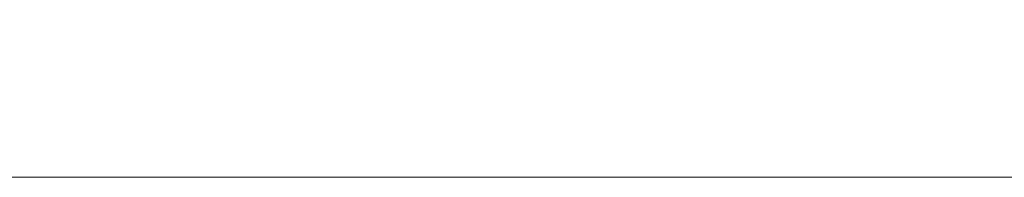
# Model space of a CAD drawing. Header units: inches. Extents: x -64 to 166, y 653 to 805.
# Tile 23 of 256: x -13.72 to -0.75, y 652.73 to 654.79. Entities that reach past the tile are written whole.
import ezdxf

# ---------------------------------------------------------------- set-up
doc = ezdxf.new("R2010")
doc.units = ezdxf.units.IN
doc.header["$MEASUREMENT"] = 0
doc.layers.add('A-FLOR-STRS', color=2, linetype='Continuous', lineweight=9)

# ---------------------------------------------------------------- blocks, each defined once
blk = doc.blocks.new('Stair - Stairs-1060451-_3D_')
at = {"layer": 'A-FLOR-STRS'}
mesh = blk.add_polyface(dxfattribs=at)
corners = [(-51.743, 658.728, 1208.185), (-51.743, 652.728, 1208.185), (71.769, 652.728, 1283.64), (71.769, 658.728, 1283.64)]
mesh.append_faces([[corners[k] for k in face] for face in [(3, 0, 1, 2)]])
mesh = blk.add_polyface(dxfattribs=at)
corners = [(-42.124, 658.728, 1200), (75.144, 658.728, 1271.64), (75.144, 652.728, 1271.64), (-42.124, 652.728, 1200)]
mesh.append_faces([[corners[k] for k in face] for face in [(2, 3, 0, 1)]])
mesh = blk.add_polyface(dxfattribs=at)
corners = [(-51.743, 652.728, 1208.185), (-51.743, 652.728, 1200), (-42.124, 652.728, 1200), (75.144, 652.728, 1271.64), (71.769, 652.728, 1283.64)]
mesh.append_faces([[corners[k] for k in face] for face in [(0, 1, 2)]], dxfattribs={"vtx2": -1})
mesh.append_faces([[corners[k] for k in face] for face in [(2, 3, 4, 0)]], dxfattribs={"vtx3": -1})

msp = doc.modelspace()

# ---------------------------------------------------------------- block references
at = {"layer": 'A-FLOR-STRS'}
msp.add_blockref('Stair - Stairs-1060451-_3D_', (0, 0), dxfattribs=at)

doc.saveas('drawing.dxf')
